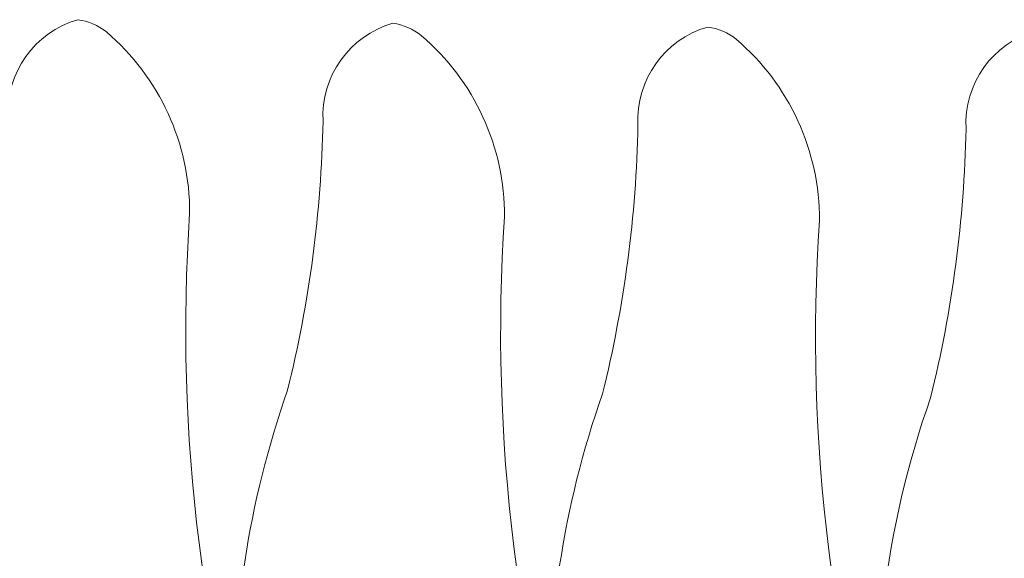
# Model space of a CAD drawing. Header units: metres. Extents: x 779 to 7046, y -512 to 9570.
# Tile 174 of 256: x 2480.47 to 2485.43, y -211.16 to -208.46. Entities that reach past the tile are written whole.
import ezdxf

# ---------------------------------------------------------------- set-up
doc = ezdxf.new("R2010")
doc.units = ezdxf.units.M
doc.linetypes.add('CIĄGłA', pattern=[0])
doc.layers.add('PDF _Geometria', color=7, linetype='Continuous')
doc.layers.add('ZP_Zieleń', color=252, linetype='Continuous', lineweight=5)

# ---------------------------------------------------------------- blocks, each defined once
blk = doc.blocks.new('B-B')
at = {"layer": 'ZP_Zieleń', "linetype": 'CIĄGłA', "elevation": -3077917.2191}
blk.add_lwpolyline([(25.9396, -76.8773, 0.012201), (26.1913, -76.7826, -0.111333), (28.2465, -76.6473, 0.05564), (29.6084, -76.5749, -0.350731), (30.1572, -76.8301, -0.133833), (30.1227, -76.9819, -0.220952), (29.3033, -77.5607, 0.0963), (26.1578, -78.5633, -0.14155), (24.1472, -79.2032, 0.057707), (22.4575, -79.4459, -0.296754), (20.428, -78.9809, -0.147159), (20.362, -78.8529), (20.3095, -78.5708, -0.306794), (20.4215, -78.3138), (21.157, -77.8483)], format="xyb", dxfattribs=at)
at = {"layer": 'ZP_Zieleń', "linetype": 'CIĄGłA'}
for points in [[(26.748, -78.2691, -0.095466), (28.5187, -78.2082, 0.05564), (29.8807, -78.1359, -0.350731), (30.4295, -78.391, -0.133833), (30.395, -78.5429, -0.220952), (29.5756, -79.1216, 0.0963), (26.4301, -80.1242, -0.14155), (24.4195, -80.7641, 0.057707), (22.7298, -81.0068, -0.296754), (20.7003, -80.5418, -0.147159), (20.6342, -80.4138), (20.5817, -80.1317, -0.306794), (20.6938, -79.8747), (21.2945, -79.4945)], [(27.0203, -79.83, -0.095436), (28.7905, -79.7692, 0.05564), (30.1525, -79.6969, -0.350731), (30.7013, -79.952, -0.133833), (30.6668, -80.1039, -0.220952), (29.8474, -80.6826, 0.0963), (26.7019, -81.6852, -0.14155), (24.6913, -82.3251, 0.057707), (23.0016, -82.5678, -0.296754), (20.9721, -82.1028, -0.147159), (20.9061, -81.9748), (20.8535, -81.6927, -0.306794), (20.9656, -81.4357), (21.5665, -81.0554)], [(26.924, -81.5678, 0.004607), (27.0185, -81.5306, -0.111333), (29.0737, -81.3953, 0.05564), (30.4356, -81.3229, -0.350731), (30.9844, -81.5781, -0.133833), (30.9499, -81.7299, -0.220952), (30.1305, -82.3087, 0.0963), (26.985, -83.3113, -0.14155), (24.9744, -83.9512, 0.057707), (23.2847, -84.1939, -0.296754), (21.2553, -83.7289, -0.147159), (21.1892, -83.6009), (21.1367, -83.3188, -0.306794), (21.2488, -83.0618), (21.9201, -82.6369)]]:
    blk.add_lwpolyline(points, format="xyb", dxfattribs=at)

msp = doc.modelspace()

# ---------------------------------------------------------------- block references
at = {"layer": 'PDF _Geometria', "linetype": 'CIĄGłA', "rotation": 79.44877770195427}
msp.add_blockref('B-B', (2399.7141, -224.034, 10.04), dxfattribs=at)

doc.saveas('drawing.dxf')
